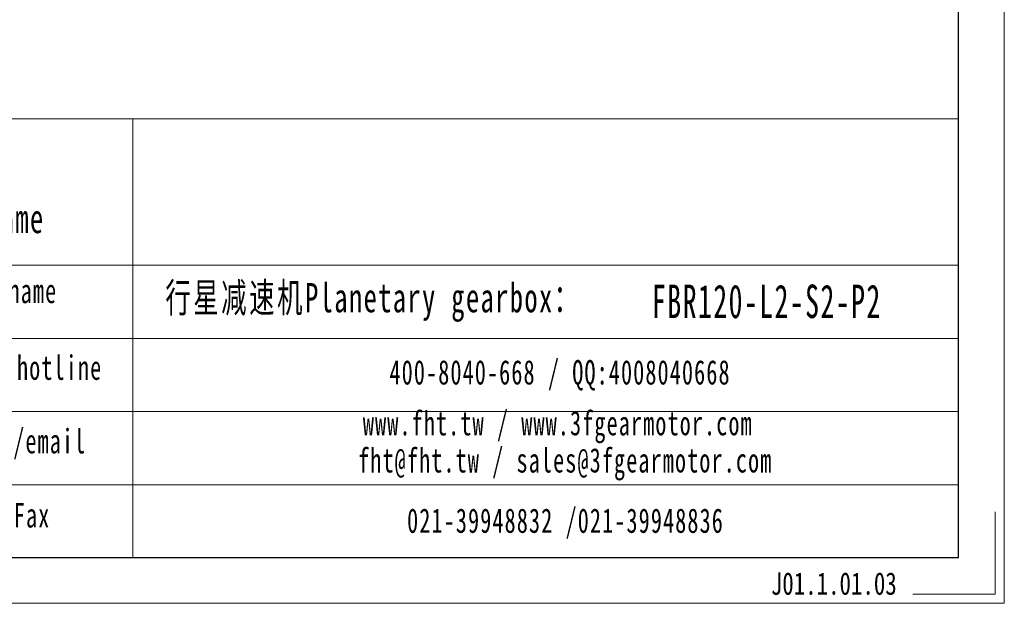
# Model space of a CAD drawing. Header units: millimetres. Extents: x 8988 to 9844, y -574 to 31.
# Tile 10 of 14: x 9625 to 9844, y -574 to -444. Entities that reach past the tile are written whole.
import ezdxf

# ---------------------------------------------------------------- set-up
doc = ezdxf.new("R2010")
doc.units = ezdxf.units.MM
for name, color, linetype, lineweight in [('6文字层', 3, 'Continuous', 35), ('SLD-0', 7, 'Continuous', 18), ('图框_外框线', 7, 'Continuous', 18)]:
    doc.layers.add(name, color=color, linetype=linetype, lineweight=lineweight)
doc.styles.add('标准', font='txt', dxfattribs={"width": 0.667})
doc.styles.add('样式 1', font='txt', dxfattribs={"width": 0.8})

msp = doc.modelspace()

# ---------------------------------------------------------------- linework, layer by layer
at = {"layer": '图框_外框线'}
for p, q in [((9063.9983, -465.9209), (9834.2428, -465.9209)), ((9650.2352, -465.9209), (9650.2352, -563.7562)), ((9063.9983, -498.5686), (9834.2428, -498.5686)), ((9137.8123, -514.8925), (9834.2428, -514.8925)), ((9137.8123, -531.2163), (9834.2428, -531.2163)), ((9137.8123, -547.5402), (9834.2428, -547.5402))]:
    msp.add_line(p, q, dxfattribs=at)
at = {"layer": '图框_外框线', "color": 3}
msp.add_lwpolyline([(8988.3788, -573.9473), (9844.4339, -573.9473), (9844.4339, 31.406), (8988.3788, 31.406)], close=True, dxfattribs=at)
at = {"layer": '图框_外框线', "color": 3, "lineweight": 25}
msp.add_lwpolyline([(9039.3345, -563.7562), (9834.2428, -563.7562), (9834.2428, 21.2148), (9039.3345, 21.2148)], close=True, dxfattribs=at)
at = {"layer": '图框_外框线', "color": 3}
msp.add_lwpolyline([(9842.3957, -553.565), (9842.3957, -571.9091), (9824.0517, -571.9091)], dxfattribs=at)

# ---------------------------------------------------------------- texts
at = {"layer": '6文字层', "insert": (9792.4038, -567.0481), "char_height": 5, "width": 43.304423, "attachment_point": 1, "style": '样式 1'}
msp.add_mtext('{\\W0.75;J01.1.01.03}', dxfattribs=at)
at = {"layer": 'SLD-0', "color": 1, "attachment_point": 2, "line_spacing_factor": 1.15057, "style": '标准'}
for s, insert, char_height, width in [('\\T1.1;公司名称\\PCompany name', (9610.9748, -472.3653), 6.529539, 84.53714), ('\\T1.1;图名 Drawing name', (9610.5285, -501.5777), 5.441282, 69.586842), ('\\T1.1;  行星减速机Planetary gearbox：', (9700.572, -502.5458), 6.529539, 102.694236), ('\\T1.1;\\pxt5;{\\fSimSun|b1|i0|c134|p2;\\W0.61111;FBR120-L2-S2-P2}', (9791.5116, -502.8916), 7.46175, 79.371293), ('\\T1.1;服务热线 Service hotline', (9611.3001, -518.6877), 5.441282, 77.526427), ('\\T1.1;400-8040-668 / QQ:4008040668', (9745.4297, -519.7274), 5.441282, 158.425161), ('\\T1.1;www.fht.tw / www.3fgearmotor.com ', (9744.928, -531.0609), 5.441282, 158.603504), ('\\T1.1;網址/邮箱Website/email', (9610.4528, -535.0814), 5.441282, 80.697713), ('\\T1.1;\\pxt12;fht@fht.tw / sales@3fgearmotor.com ', (9746.5863, -539.3465), 5.441282, 158.603504), ('\\T1.1;電話/传真Tel./Fax', (9609.2337, -551.603), 5.441282, 81.66827), ('\\T1.1;021-39948832 /021-39948836 ', (9746.6432, -552.7927), 5.441282, 121.105773)]:
    msp.add_mtext(s, dxfattribs=dict(at, insert=insert, char_height=char_height, width=width))

# ---------------------------------------------------------------- next in the draw order: texts
at = {"layer": 'SLD-0', "color": 1, "char_height": 5.441282, "width": 201.602178, "attachment_point": 2, "style": '标准', "bg_fill": 2}
for s, insert in [('{\\fSimSun|b1|i0|c134|p2;3200 N}', (9544.7084, -488.1492)), ('{\\fSimSun|b1|i0|c134|p2;1600 N}', (9545.0704, -504.1133))]:
    msp.add_mtext(s, dxfattribs=dict(at, insert=insert))

doc.saveas('drawing.dxf')
